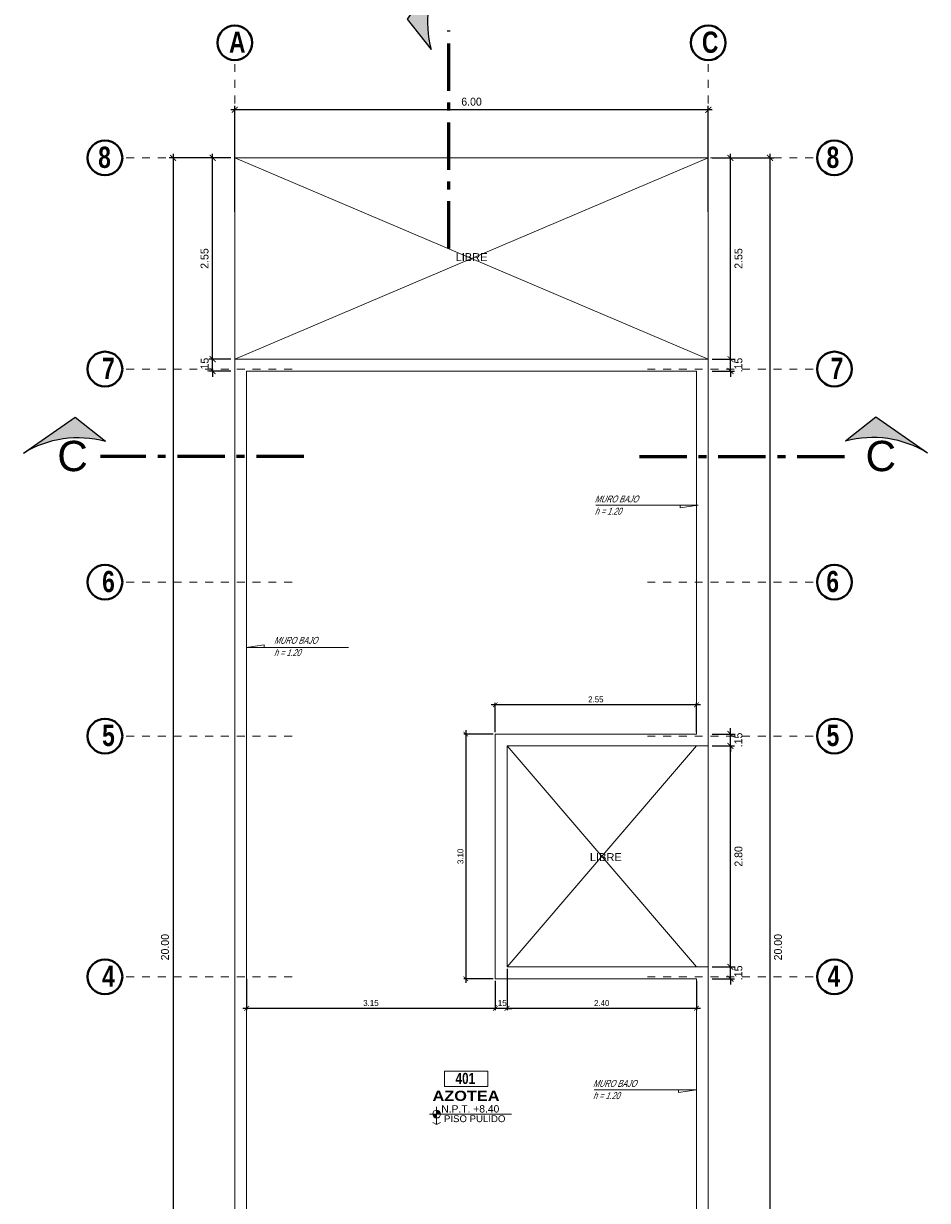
# Model space of a CAD drawing. Header units: metres. Extents: x -13 to 533, y -25 to 219.
# Tile 64 of 99: x 58 to 69, y 7 to 22. Entities that reach past the tile are written whole.
import ezdxf
from ezdxf.enums import TextEntityAlignment as Align

# ---------------------------------------------------------------- set-up
doc = ezdxf.new("R2010")
doc.units = ezdxf.units.M
doc.linetypes.add('ACAD_ISO10W100', pattern=[18, 12, -3, 0, -3])
doc.linetypes.add('DASHDOT', pattern=[1, 0.5, -0.25, 0, -0.25])
for name, color, linetype, lineweight in [('CORTES', 252, 'Continuous', 25), ('COTAS', 4, 'Continuous', 13), ('EJES', 251, 'Continuous', 20), ('NPT', 255, 'Continuous', 13), ('Pluma 0.2', 252, 'Continuous', 20), ('PLUMA 0.8', 1, 'Continuous', 60), ('TEXTO', 14, 'Continuous', 40), ('Textos', 7, 'Continuous', 0)]:
    doc.layers.add(name, color=color, linetype=linetype, lineweight=lineweight)
doc.layers.add('TEXTO 0.3', color=3, linetype='Continuous')
doc.styles.add('ARIAL BLACK', font='txt', dxfattribs={"height": 0.1})
doc.styles.add('ARIALREG', font='arial.ttf')
doc.styles.add('joe1', font='impact.ttf')
doc.styles.add('STYLE1', font='arial.ttf', dxfattribs={"height": 0.3})
doc.styles.add('TEXTOCENT', font='GOTHIC.TTF')
doc.styles.add('TTArial', font='ARIALN.TTF')
doc.styles.add('TXTSHX', font='arial.ttf', dxfattribs={"height": 0.1})
doc.dimstyles.new('PLANTA50', dxfattribs={"dimscale": 0.5, "dimtxt": 0.2, "dimasz": 0.15, "dimexe": 0.1, "dimexo": 0.1, "dimgap": 0.1, "dimtad": 2, "dimzin": 7, "dimdsep": 46, "dimtxsty": 'TEXTOCENT', "dimblk": 'ARCHTICK', "dimcen": 0.2, "dimdle": 0.1, "dimclrd": 8, "dimclre": 8, "dimclrt": 256, "dimaunit": 1, "dimadec": 0, "dimazin": 0, "dimtfac": 1, "dimtix": 1, "dimtmove": 2, "dimatfit": 3, "dimldrblk": 'ARCHTICK', "dimfxl": 1, "dimtolj": 1, "dimtzin": 0, "dimarcsym": 0})

# ---------------------------------------------------------------- blocks, each defined once
blk = doc.blocks.new('_ARCHTICK')
at = {"color": 0, "linetype": 'ByBlock', "const_width": 0.15}
blk.add_lwpolyline([(-0.5, -0.5), (0.5, 0.5)], dxfattribs=at)
blk = doc.blocks.new('*D448')
at = {"layer": 'COTAS', "color": 8, "lineweight": -2, "transparency": 16777216}
for p, q in [((66.559, 20), (67.341, 20)), ((67.291, 20.05), (67.291, -0.05)), ((66.609, 0), (67.341, 0))]:
    blk.add_line(p, q, dxfattribs=at)
at = {"layer": 'Defpoints', "color": 0, "lineweight": 5, "transparency": 16777216}
for p in [(66.509, 20), (66.559, 0), (67.291, 0)]:
    blk.add_point(p, dxfattribs=at)
at = {"layer": 'COTAS', "color": 8, "lineweight": -2, "transparency": 16777216, "xscale": 0.075, "yscale": 0.075, "zscale": 0.075}
for p, rotation in [((67.291, 20), 90), ((67.291, 0), 270)]:
    blk.add_blockref('_ARCHTICK', p, dxfattribs=dict(at, rotation=rotation))
at = {"layer": 'COTAS', "transparency": 16777216, "insert": (67.393, 10), "char_height": 0.1, "attachment_point": 5, "rotation": 90, "style": 'TEXTOCENT'}
blk.add_mtext('\\A1;20.00', dxfattribs=at)
blk = doc.blocks.new('A$C7ABB6997')
at = {"layer": 'EJES', "color": 250, "linetype": 'DASHDOT', "ltscale": 0.01}
blk.add_line((0.22, 0.6), (0.22, 2.75), dxfattribs=at)
at = {"layer": 'EJES', "color": 250, "lineweight": 40}
blk.add_circle((0.22, 2.97), 0.22, dxfattribs=at)
blk = doc.blocks.new('*D451')
at = {"layer": 'COTAS', "color": 8, "lineweight": -2, "transparency": 16777216}
for p, q in [((66.559, 9.75), (66.84, 9.75)), ((66.79, 9.75), (66.79, 9.825)), ((66.79, 9.6), (66.79, 9.75)), ((66.559, 9.6), (66.84, 9.6)), ((66.79, 9.6), (66.79, 9.525))]:
    blk.add_line(p, q, dxfattribs=at)
at = {"layer": 'Defpoints', "color": 0, "lineweight": 5, "transparency": 16777216}
for p in [(66.509, 9.75), (66.79, 9.75), (66.509, 9.6)]:
    blk.add_point(p, dxfattribs=at)
at = {"layer": 'COTAS', "color": 8, "lineweight": -2, "transparency": 16777216, "xscale": 0.075, "yscale": 0.075, "zscale": 0.075}
for p, rotation in [((66.79, 9.75), 270), ((66.79, 9.6), 90)]:
    blk.add_blockref('_ARCHTICK', p, dxfattribs=dict(at, rotation=rotation))
at = {"layer": 'COTAS', "transparency": 16777216, "insert": (66.891, 9.675), "char_height": 0.1, "attachment_point": 5, "rotation": 90, "style": 'TEXTOCENT'}
blk.add_mtext('\\A1;.15', dxfattribs=at)
blk = doc.blocks.new('*D452')
at = {"layer": 'COTAS', "color": 8, "lineweight": -2, "transparency": 16777216}
for p, q in [((66.559, 12.55), (66.84, 12.55)), ((66.79, 9.7), (66.79, 12.6)), ((66.559, 9.75), (66.84, 9.75))]:
    blk.add_line(p, q, dxfattribs=at)
at = {"layer": 'Defpoints', "color": 0, "lineweight": 5, "transparency": 16777216}
for p in [(66.509, 12.55), (66.79, 12.55), (66.509, 9.75)]:
    blk.add_point(p, dxfattribs=at)
at = {"layer": 'COTAS', "color": 8, "lineweight": -2, "transparency": 16777216, "xscale": 0.075, "yscale": 0.075, "zscale": 0.075}
for p, rotation in [((66.79, 12.55), 90), ((66.79, 9.75), 270)]:
    blk.add_blockref('_ARCHTICK', p, dxfattribs=dict(at, rotation=rotation))
at = {"layer": 'COTAS', "transparency": 16777216, "insert": (66.892, 11.15), "char_height": 0.1, "attachment_point": 5, "rotation": 90, "style": 'TEXTOCENT'}
blk.add_mtext('\\A1;2.80', dxfattribs=at)
blk = doc.blocks.new('*D453')
at = {"layer": 'COTAS', "color": 8, "lineweight": -2, "transparency": 16777216}
for p, q in [((66.559, 12.7), (66.84, 12.7)), ((66.79, 12.7), (66.79, 12.775)), ((66.79, 12.55), (66.79, 12.7)), ((66.559, 12.55), (66.84, 12.55)), ((66.79, 12.55), (66.79, 12.475))]:
    blk.add_line(p, q, dxfattribs=at)
at = {"layer": 'Defpoints', "color": 0, "lineweight": 5, "transparency": 16777216}
for p in [(66.509, 12.7), (66.79, 12.7), (66.509, 12.55)]:
    blk.add_point(p, dxfattribs=at)
at = {"layer": 'COTAS', "color": 8, "lineweight": -2, "transparency": 16777216, "xscale": 0.075, "yscale": 0.075, "zscale": 0.075}
for p, rotation in [((66.79, 12.7), 270), ((66.79, 12.55), 90)]:
    blk.add_blockref('_ARCHTICK', p, dxfattribs=dict(at, rotation=rotation))
at = {"layer": 'COTAS', "transparency": 16777216, "insert": (66.891, 12.625), "char_height": 0.1, "attachment_point": 5, "rotation": 90, "style": 'TEXTOCENT'}
blk.add_mtext('\\A1;.15', dxfattribs=at)
blk = doc.blocks.new('*D454')
at = {"layer": 'COTAS', "color": 8, "lineweight": -2, "transparency": 16777216}
for p, q in [((66.559, 17.45), (66.84, 17.45)), ((66.79, 17.45), (66.79, 17.525)), ((66.79, 17.3), (66.79, 17.45)), ((66.559, 17.3), (66.84, 17.3)), ((66.79, 17.3), (66.79, 17.225))]:
    blk.add_line(p, q, dxfattribs=at)
at = {"layer": 'Defpoints', "color": 0, "lineweight": 5, "transparency": 16777216}
for p in [(66.509, 17.45), (66.79, 17.45), (66.509, 17.3)]:
    blk.add_point(p, dxfattribs=at)
at = {"layer": 'COTAS', "color": 8, "lineweight": -2, "transparency": 16777216, "xscale": 0.075, "yscale": 0.075, "zscale": 0.075}
for p, rotation in [((66.79, 17.45), 270), ((66.79, 17.3), 90)]:
    blk.add_blockref('_ARCHTICK', p, dxfattribs=dict(at, rotation=rotation))
at = {"layer": 'COTAS', "transparency": 16777216, "insert": (66.891, 17.375), "char_height": 0.1, "attachment_point": 5, "rotation": 90, "style": 'TEXTOCENT'}
blk.add_mtext('\\A1;.15', dxfattribs=at)
blk = doc.blocks.new('*D455')
at = {"layer": 'COTAS', "color": 8, "lineweight": -2, "transparency": 16777216}
for p, q in [((66.559, 20), (66.84, 20)), ((66.79, 17.4), (66.79, 20.05)), ((66.559, 17.45), (66.84, 17.45))]:
    blk.add_line(p, q, dxfattribs=at)
at = {"layer": 'Defpoints', "color": 0, "lineweight": 5, "transparency": 16777216}
for p in [(66.509, 20), (66.79, 20), (66.509, 17.45)]:
    blk.add_point(p, dxfattribs=at)
at = {"layer": 'COTAS', "color": 8, "lineweight": -2, "transparency": 16777216, "xscale": 0.075, "yscale": 0.075, "zscale": 0.075}
for p, rotation in [((66.79, 20), 90), ((66.79, 17.45), 270)]:
    blk.add_blockref('_ARCHTICK', p, dxfattribs=dict(at, rotation=rotation))
at = {"layer": 'COTAS', "transparency": 16777216, "insert": (66.892, 18.725), "char_height": 0.1, "attachment_point": 5, "rotation": 90, "style": 'TEXTOCENT'}
blk.add_mtext('\\A1;2.55', dxfattribs=at)
blk = doc.blocks.new('A$C28C3425A')
at = {"layer": 'CORTES'}
h = blk.add_hatch(color=256, dxfattribs=at)
h.dxf.hatch_style = 1
h.paths.add_polyline_path([(0.565, 0.666), (0, 0.222, -0.206782), (1.525, 0)])
for p, q in [((0.565, 0.666), (0, 0.222)), ((1.525, 0), (0.565, 0.666))]:
    blk.add_line(p, q, dxfattribs=at)
blk.add_arc((0.506, -1.654), 1.943, 58.3475, 105.0798, dxfattribs=at)
blk = doc.blocks.new('*D456')
at = {"layer": 'COTAS', "color": 8, "lineweight": -2, "transparency": 16777216}
for p, q in [((60.459, 20), (59.677, 20)), ((59.727, 20.05), (59.727, -0.05)), ((60.409, 0), (59.677, 0))]:
    blk.add_line(p, q, dxfattribs=at)
at = {"layer": 'Defpoints', "color": 0, "lineweight": 5, "transparency": 16777216}
for p in [(60.509, 20), (59.727, 0), (60.459, 0)]:
    blk.add_point(p, dxfattribs=at)
at = {"layer": 'COTAS', "color": 8, "lineweight": -2, "transparency": 16777216, "xscale": 0.075, "yscale": 0.075, "zscale": 0.075}
for p, rotation in [((59.727, 20), 90), ((59.727, 0), 270)]:
    blk.add_blockref('_ARCHTICK', p, dxfattribs=dict(at, rotation=rotation))
at = {"layer": 'COTAS', "transparency": 16777216, "insert": (59.625, 10), "char_height": 0.1, "attachment_point": 5, "rotation": 90, "style": 'TEXTOCENT'}
blk.add_mtext('\\A1;20.00', dxfattribs=at)
blk = doc.blocks.new('*D458')
at = {"layer": 'COTAS', "color": 8, "lineweight": -2, "transparency": 16777216}
for p, q in [((60.459, 20), (60.178, 20)), ((60.228, 17.4), (60.228, 20.05)), ((60.459, 17.45), (60.178, 17.45))]:
    blk.add_line(p, q, dxfattribs=at)
at = {"layer": 'Defpoints', "color": 0, "lineweight": 5, "transparency": 16777216}
for p in [(60.228, 20), (60.509, 20), (60.509, 17.45)]:
    blk.add_point(p, dxfattribs=at)
at = {"layer": 'COTAS', "color": 8, "lineweight": -2, "transparency": 16777216, "xscale": 0.075, "yscale": 0.075, "zscale": 0.075}
for p, rotation in [((60.228, 20), 90), ((60.228, 17.45), 270)]:
    blk.add_blockref('_ARCHTICK', p, dxfattribs=dict(at, rotation=rotation))
at = {"layer": 'COTAS', "transparency": 16777216, "insert": (60.126, 18.725), "char_height": 0.1, "attachment_point": 5, "rotation": 90, "style": 'TEXTOCENT'}
blk.add_mtext('\\A1;2.55', dxfattribs=at)
blk = doc.blocks.new('*D459')
at = {"layer": 'COTAS', "color": 8, "lineweight": -2, "transparency": 16777216}
for p, q in [((60.459, 17.45), (60.178, 17.45)), ((60.228, 17.45), (60.228, 17.525)), ((60.228, 17.3), (60.228, 17.45)), ((60.459, 17.3), (60.178, 17.3)), ((60.228, 17.3), (60.228, 17.225))]:
    blk.add_line(p, q, dxfattribs=at)
at = {"layer": 'Defpoints', "color": 0, "lineweight": 5, "transparency": 16777216}
for p in [(60.228, 17.45), (60.509, 17.45), (60.509, 17.3)]:
    blk.add_point(p, dxfattribs=at)
at = {"layer": 'COTAS', "color": 8, "lineweight": -2, "transparency": 16777216, "xscale": 0.075, "yscale": 0.075, "zscale": 0.075}
for p, rotation in [((60.228, 17.45), 270), ((60.228, 17.3), 90)]:
    blk.add_blockref('_ARCHTICK', p, dxfattribs=dict(at, rotation=rotation))
at = {"layer": 'COTAS', "transparency": 16777216, "insert": (60.127, 17.375), "char_height": 0.1, "attachment_point": 5, "rotation": 90, "style": 'TEXTOCENT'}
blk.add_mtext('\\A1;.15', dxfattribs=at)
blk = doc.blocks.new('*D460')
at = {"layer": 'COTAS', "color": 8, "lineweight": -2, "transparency": 16777216}
for p, q in [((66.559, 20.61), (60.459, 20.61)), ((60.509, 19.316), (60.509, 20.66)), ((66.509, 19.316), (66.509, 20.66))]:
    blk.add_line(p, q, dxfattribs=at)
at = {"layer": 'Defpoints', "color": 0, "lineweight": 5, "transparency": 16777216}
for p in [(60.509, 20.61), (60.509, 19.266), (66.509, 19.266)]:
    blk.add_point(p, dxfattribs=at)
at = {"layer": 'COTAS', "color": 8, "lineweight": -2, "transparency": 16777216, "xscale": 0.075, "yscale": 0.075, "zscale": 0.075, "rotation": 180}
blk.add_blockref('_ARCHTICK', (60.509, 20.61), dxfattribs=at)
at = {"layer": 'COTAS', "color": 8, "lineweight": -2, "transparency": 16777216, "xscale": 0.075, "yscale": 0.075, "zscale": 0.075}
blk.add_blockref('_ARCHTICK', (66.509, 20.61), dxfattribs=at)
at = {"layer": 'COTAS', "transparency": 16777216, "insert": (63.509, 20.712), "char_height": 0.1, "attachment_point": 5, "style": 'TEXTOCENT'}
blk.add_mtext('\\A1;6.00', dxfattribs=at)
blk = doc.blocks.new('rtyjety')
at = {"layer": 'NPT', "lineweight": 20, "extrusion": (-1.47885e-11, -2.65303e-07, 1)}
h = blk.add_hatch(color=256, dxfattribs=at)
h.paths.add_polyline_path([(-24.42, -23.531), (-24.42, -23.625), (-24.326, -23.625, 0.414214)])
h.paths.add_polyline_path([(-24.42, -23.625), (-24.514, -23.625, 0.414214), (-24.42, -23.719)])
at = {"layer": 'NPT', "lineweight": 20, "extrusion": (-1.2658e-11, -2.65304e-07, 1)}
for p, q in [((-24.42, -23.454, 0), (-24.42, -23.871, 0)), ((-24.588, -23.625, 0), (-22.645, -23.625, 0)), ((-24.42, -23.871, 0), (-24.511, -23.823, 0)), ((-24.42, -23.871, 0), (-24.33, -23.823, 0))]:
    blk.add_line(p, q, dxfattribs=at)
blk.add_circle((-24.42, -23.625, 0), 0.0938, dxfattribs=at)
blk = doc.blocks.new('NOMBRES AMBIENTES DIFER 1')
at = {"layer": 'Textos', "color": 8}
blk.add_lwpolyline([(0.243, 1.342), (1.6, 1.342), (1.6, 0.858), (0.243, 0.858)], close=True, dxfattribs=at)
at = {"layer": 'NPT', "extrusion": (1.2658e-11, 2.65304e-07, 1), "xscale": 1.318472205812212, "yscale": 1.318472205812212, "zscale": 1.318472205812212, "rotation": 359.9999999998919}
blk.add_blockref('rtyjety', (32.197, 31.148, 0), dxfattribs=at)
at = {"layer": 'Textos', "color": 30, "style": 'STYLE1'}
blk.add_text('N.P.T.', height=0.2307, rotation=360, dxfattribs=at).set_placement((0.145, 0.046))
at = {"layer": 'Textos', "color": 8, "style": 'ARIAL BLACK'}
blk.add_attdef('B-300', text='', height=0.287, rotation=360, dxfattribs=at).set_placement((0.954, 0.951), align=Align.CENTER)
at = {"layer": 'Textos', "style": 'ARIAL BLACK'}
blk.add_attdef('NOMBRE', text='', height=0.319, rotation=360, dxfattribs=at).set_placement((1.012, 0.413), align=Align.CENTER)
at = {"layer": 'Textos', "color": 30, "style": 'STYLE1'}
blk.add_attdef('0.00', (1.149, 0.046), '', height=0.231, rotation=360, dxfattribs=at)
at = {"layer": 'Textos', "color": 35, "style": 'STYLE1'}
for tag, p in [('PISO:', (0.186, -0.468)), ('SERIE', (0.161, -0.763)), ('COLOR', (0.119, -1.093))]:
    blk.add_attdef(tag, p, '', height=0.215, rotation=360, dxfattribs=at)
blk = doc.blocks.new('*D586')
at = {"layer": 'COTAS', "color": 251, "linetype": 'Continuous', "lineweight": -2, "transparency": 16777216}
for p, q in [((63.959, 9.725), (63.959, 9.2)), ((66.359, 9.575), (66.359, 9.2)), ((66.409, 9.225), (63.909, 9.225))]:
    blk.add_line(p, q, dxfattribs=at)
at = {"layer": 'Defpoints', "color": 0, "linetype": 'Continuous', "lineweight": 5, "transparency": 16777216}
for p in [(63.959, 9.75), (66.359, 9.6), (63.959, 9.225)]:
    blk.add_point(p, dxfattribs=at)
at = {"layer": 'COTAS', "color": 251, "linetype": 'Continuous', "lineweight": -2, "transparency": 16777216, "xscale": 0.06, "yscale": 0.06, "zscale": 0.06, "rotation": 180}
blk.add_blockref('_ARCHTICK', (63.959, 9.225), dxfattribs=at)
at = {"layer": 'COTAS', "color": 251, "linetype": 'Continuous', "lineweight": -2, "transparency": 16777216, "xscale": 0.06, "yscale": 0.06, "zscale": 0.06}
blk.add_blockref('_ARCHTICK', (66.359, 9.225), dxfattribs=at)
at = {"layer": 'COTAS', "color": 2, "linetype": 'Continuous', "lineweight": 5, "transparency": 16777216, "insert": (65.159, 9.292), "char_height": 0.075, "attachment_point": 5}
blk.add_mtext('\\A1;2.40', dxfattribs=at)
blk = doc.blocks.new('*D587')
at = {"layer": 'COTAS', "color": 251, "linetype": 'Continuous', "lineweight": -2, "transparency": 16777216}
for p, q in [((63.959, 9.725), (63.959, 9.2)), ((63.809, 9.575), (63.809, 9.2)), ((63.809, 9.225), (63.749, 9.225)), ((63.959, 9.225), (63.809, 9.225)), ((63.959, 9.225), (64.019, 9.225))]:
    blk.add_line(p, q, dxfattribs=at)
at = {"layer": 'Defpoints', "color": 0, "linetype": 'Continuous', "lineweight": 5, "transparency": 16777216}
for p in [(63.959, 9.75), (63.809, 9.6), (63.809, 9.225)]:
    blk.add_point(p, dxfattribs=at)
at = {"layer": 'COTAS', "color": 251, "linetype": 'Continuous', "lineweight": -2, "transparency": 16777216, "xscale": 0.06, "yscale": 0.06, "zscale": 0.06}
blk.add_blockref('_ARCHTICK', (63.809, 9.225), dxfattribs=at)
at = {"layer": 'COTAS', "color": 251, "linetype": 'Continuous', "lineweight": -2, "transparency": 16777216, "xscale": 0.06, "yscale": 0.06, "zscale": 0.06, "rotation": 180}
blk.add_blockref('_ARCHTICK', (63.959, 9.225), dxfattribs=at)
at = {"layer": 'COTAS', "color": 2, "linetype": 'Continuous', "lineweight": 5, "transparency": 16777216, "insert": (63.884, 9.292), "char_height": 0.075, "attachment_point": 5}
blk.add_mtext('\\A1;.15', dxfattribs=at)
blk = doc.blocks.new('*D588')
at = {"layer": 'COTAS', "color": 251, "linetype": 'Continuous', "lineweight": -2, "transparency": 16777216}
for p, q in [((60.659, 9.6), (60.659, 9.2)), ((63.809, 9.575), (63.809, 9.2)), ((63.859, 9.225), (60.609, 9.225))]:
    blk.add_line(p, q, dxfattribs=at)
at = {"layer": 'Defpoints', "color": 0, "linetype": 'Continuous', "lineweight": 5, "transparency": 16777216}
for p in [(60.659, 9.625), (63.809, 9.6), (60.659, 9.225)]:
    blk.add_point(p, dxfattribs=at)
at = {"layer": 'COTAS', "color": 251, "linetype": 'Continuous', "lineweight": -2, "transparency": 16777216, "xscale": 0.06, "yscale": 0.06, "zscale": 0.06, "rotation": 180}
blk.add_blockref('_ARCHTICK', (60.659, 9.225), dxfattribs=at)
at = {"layer": 'COTAS', "color": 251, "linetype": 'Continuous', "lineweight": -2, "transparency": 16777216, "xscale": 0.06, "yscale": 0.06, "zscale": 0.06}
blk.add_blockref('_ARCHTICK', (63.809, 9.225), dxfattribs=at)
at = {"layer": 'COTAS', "color": 2, "linetype": 'Continuous', "lineweight": 5, "transparency": 16777216, "insert": (62.234, 9.292), "char_height": 0.075, "attachment_point": 5}
blk.add_mtext('\\A1;3.15', dxfattribs=at)
blk = doc.blocks.new('*D589')
at = {"layer": 'COTAS', "color": 251, "linetype": 'Continuous', "lineweight": -2, "transparency": 16777216}
for p, q in [((66.409, 13.071), (63.759, 13.071)), ((63.809, 12.725), (63.809, 13.096)), ((66.359, 12.725), (66.359, 13.096))]:
    blk.add_line(p, q, dxfattribs=at)
at = {"layer": 'Defpoints', "color": 0, "linetype": 'Continuous', "lineweight": 5, "transparency": 16777216}
for p in [(63.809, 13.071), (63.809, 12.7), (66.359, 12.7)]:
    blk.add_point(p, dxfattribs=at)
at = {"layer": 'COTAS', "color": 251, "linetype": 'Continuous', "lineweight": -2, "transparency": 16777216, "xscale": 0.06, "yscale": 0.06, "zscale": 0.06, "rotation": 180}
blk.add_blockref('_ARCHTICK', (63.809, 13.071), dxfattribs=at)
at = {"layer": 'COTAS', "color": 251, "linetype": 'Continuous', "lineweight": -2, "transparency": 16777216, "xscale": 0.06, "yscale": 0.06, "zscale": 0.06}
blk.add_blockref('_ARCHTICK', (66.359, 13.071), dxfattribs=at)
at = {"layer": 'COTAS', "color": 2, "linetype": 'Continuous', "lineweight": 5, "transparency": 16777216, "insert": (65.084, 13.139), "char_height": 0.075, "attachment_point": 5}
blk.add_mtext('\\A1;2.55', dxfattribs=at)
blk = doc.blocks.new('*D590')
at = {"layer": 'COTAS', "color": 251, "linetype": 'Continuous', "lineweight": -2, "transparency": 16777216}
for p, q in [((63.784, 12.7), (63.411, 12.7)), ((63.436, 12.75), (63.436, 9.55)), ((63.784, 9.6), (63.411, 9.6))]:
    blk.add_line(p, q, dxfattribs=at)
at = {"layer": 'Defpoints', "color": 0, "linetype": 'Continuous', "lineweight": 5, "transparency": 16777216}
for p in [(63.809, 12.7), (63.436, 9.6), (63.809, 9.6)]:
    blk.add_point(p, dxfattribs=at)
at = {"layer": 'COTAS', "color": 251, "linetype": 'Continuous', "lineweight": -2, "transparency": 16777216, "xscale": 0.06, "yscale": 0.06, "zscale": 0.06}
for p, rotation in [((63.436, 12.7), 90), ((63.436, 9.6), 270)]:
    blk.add_blockref('_ARCHTICK', p, dxfattribs=dict(at, rotation=rotation))
at = {"layer": 'COTAS', "color": 2, "linetype": 'Continuous', "lineweight": 5, "transparency": 16777216, "insert": (63.369, 11.15), "char_height": 0.075, "attachment_point": 5, "rotation": 90}
blk.add_mtext('\\A1;3.10', dxfattribs=at)

msp = doc.modelspace()

# ---------------------------------------------------------------- linework, layer by layer
at = {"layer": 'CORTES', "linetype": 'ACAD_ISO10W100', "lineweight": 60, "ltscale": 0.05}
for points in [[(63.22, 18.85), (63.22, 21.616)], [(61.382, 16.217), (58.808, 16.217)], [(65.636, 16.217), (68.336, 16.217)]]:
    msp.add_lwpolyline(points, dxfattribs=at)
at = {"layer": 'Pluma 0.2', "color": 1}
for p, q in [((60.509, 20), (66.509, 17.45)), ((66.509, 20), (60.509, 17.45))]:
    msp.add_line(p, q, dxfattribs=at)
at = {"layer": 'Pluma 0.2', "color": 0}
for points in [[(66.359, 12.55), (63.959, 9.75)], [(66.359, 9.75), (63.959, 12.55)]]:
    msp.add_lwpolyline(points, dxfattribs=at)
at = {"layer": 'PLUMA 0.8', "lineweight": 9}
for p, q in [((66.509, 17.45), (60.509, 17.45)), ((60.509, 17.45), (60.509, 6.098)), ((66.509, 12.55), (66.509, 17.45)), ((66.509, 3.7), (66.509, 9.75)), ((66.359, 3.7), (66.359, 9.6))]:
    msp.add_line(p, q, dxfattribs=at)
at = {"layer": 'PLUMA 0.8', "color": 152, "linetype": 'Continuous', "lineweight": 5}
for p, q in [((65.083, 15.599), (66.381, 15.599)), ((66.381, 15.599), (66.153, 15.565)), ((66.153, 15.565), (66.153, 15.599)), ((60.653, 13.798), (60.881, 13.832)), ((61.951, 13.798), (60.653, 13.798)), ((60.881, 13.832), (60.881, 13.798)), ((65.062, 8.194), (66.359, 8.194)), ((66.359, 8.194), (66.131, 8.16)), ((66.131, 8.16), (66.131, 8.194))]:
    msp.add_line(p, q, dxfattribs=at)
at = {"layer": 'PLUMA 0.8', "color": 251, "linetype": 'Continuous', "lineweight": 5}
msp.add_line((66.509, 9.75), (66.509, 12.55), dxfattribs=at)
msp.add_lwpolyline([(66.509, 17.45), (66.509, 20), (60.509, 20), (60.509, 17.45)], dxfattribs=at)
at = {"layer": 'PLUMA 0.8', "lineweight": 9}
for points in [[(66.359, 12.7), (66.359, 17.3), (60.659, 17.3), (60.659, 6.248)], [(60.659, 16.8), (60.659, 9.75)], [(66.359, 12.7), (63.809, 12.7), (63.809, 9.6), (66.359, 9.6)], [(66.509, 12.55), (63.959, 12.55), (63.959, 9.75), (66.509, 9.75)]]:
    msp.add_lwpolyline(points, dxfattribs=at)

# ---------------------------------------------------------------- block references
at = {"layer": 'CORTES', "xscale": 0.68, "yscale": 0.68, "zscale": 0.68, "rotation": 90.00000000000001}
msp.add_blockref('A$C28C3425A', (63.148, 21.372), dxfattribs=at)
at = {"layer": 'CORTES', "yscale": 0.68, "zscale": 0.68}
for p, xscale in [((58.869, 16.261), -0.68), ((68.249, 16.261), 0.68)]:
    msp.add_blockref('A$C28C3425A', p, dxfattribs=dict(at, xscale=xscale))
at = {"layer": 'EJES', "ltscale": 0.5, "xscale": -1}
for p in [(60.729, 18.489), (66.729, 18.489)]:
    msp.add_blockref('A$C7ABB6997', p, dxfattribs=at)
at = {"layer": 'EJES', "ltscale": 0.5, "rotation": 90.00000000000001}
for p in [(61.834, 19.78), (61.834, 17.105), (61.834, 14.405), (61.834, 12.455), (61.834, 9.405)]:
    msp.add_blockref('A$C7ABB6997', p, dxfattribs=at)
at = {"layer": 'EJES', "ltscale": 0.5, "xscale": -1, "rotation": 270}
for p in [(65.137, 19.78), (65.137, 17.105), (65.137, 14.405), (65.137, 12.455), (65.137, 9.405)]:
    msp.add_blockref('A$C7ABB6997', p, dxfattribs=at)
at = {"layer": 'TEXTO'}
ref = msp.add_blockref('NOMBRES AMBIENTES DIFER 1', (63.067, 7.886), dxfattribs=dict(at, xscale=0.4044226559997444, yscale=0.4044226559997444, zscale=0.4044226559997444))
ref.add_attrib('NOMBRE', 'AZOTEA', dxfattribs={"layer": 'Textos', "height": 0.1291, "rotation": 360, "style": 'ARIAL BLACK'}).set_placement((63.439, 8.052, 0), align=Align.CENTER)
ref.add_attrib('0.00', '+8.40', (63.531, 7.905, 0), dxfattribs={"layer": 'Textos', "color": 30, "height": 0.0933, "rotation": 360, "style": 'STYLE1'})
ref.add_attrib('PISO:', 'PISO PULIDO', (63.16, 7.783, 0), dxfattribs={"layer": 'Textos', "color": 35, "height": 0.08713, "rotation": 360, "style": 'STYLE1'})

# ---------------------------------------------------------------- texts
at = {"layer": 'CORTES', "style": 'ARIALREG'}
for rotation, p in [(360, (58.647, 16.031)), (0, (68.889, 16.031))]:
    msp.add_text('C', height=0.384, rotation=rotation, dxfattribs=at).set_placement(p, align=Align.RIGHT)
at = {"layer": 'COTAS', "color": 9, "style": 'TXTSHX'}
for p in [(63.308, 18.693), (65.009, 11.091)]:
    msp.add_text('LIBRE', height=0.1, dxfattribs=at).set_placement(p)
at = {"layer": 'EJES', "style": 'joe1'}
for s, height, rotation, p in [('A', 0.269, 0.0007, (60.436, 21.332)), ('C', 0.269, 0.0007, (66.429, 21.332)), ('8', 0.269, 359.9993, (58.778, 19.873)), ('8', 0.269, 0.0007, (68.008, 19.873)), ('7', 0.269, 359.9993, (58.828, 17.198)), ('7', 0.269, 0.0007, (68.058, 17.198)), ('6', 0.269, 359.9993, (58.828, 14.498)), ('6', 0.269, 0.0007, (68.005, 14.498)), ('5', 0.269, 359.9993, (58.828, 12.548)), ('5', 0.269, 0.0007, (68.008, 12.548)), ('4', 0.269, 359.9993, (58.828, 9.498)), ('4', 0.269, 0.0007, (68.02, 9.498)), ('401', 0.14, 359.9993, (63.305, 8.267))]:
    msp.add_text(s, height=height, rotation=rotation, dxfattribs=at).set_placement(p)
at = {"layer": 'TEXTO 0.3', "color": 2, "linetype": 'Continuous', "lineweight": 9, "style": 'TTArial', "oblique": 22, "width": 0.85}
for s, p in [('MURO BAJO', (65.069, 15.635)), ('h = 1.20', (65.069, 15.48)), ('MURO BAJO', (61.004, 13.844)), ('h = 1.20', (61.004, 13.688)), ('MURO BAJO', (65.047, 8.23)), ('h = 1.20', (65.047, 8.075))]:
    msp.add_text(s, height=0.087, dxfattribs=at).set_placement(p)

# ---------------------------------------------------------------- dimensions: what is measured, and where the dimension line sits
at = {"layer": 'COTAS'}
for base, p1, p2, angle, picture, middle in [((60.509, 20.61), (66.509, 19.266), (60.509, 19.266), 180, '*D460', (63.509, 20.712)), ((59.727, 0), (60.509, 20), (60.459, 0), 90, '*D456', (59.625, 10)), ((60.228, 20), (60.509, 17.45), (60.509, 20), 90, '*D458', (60.126, 18.725)), ((67.291, 0), (66.509, 20), (66.559, 0), 90, '*D448', (67.393, 10)), ((66.79, 20), (66.509, 17.45), (66.509, 20), 90, '*D455', (66.892, 18.725)), ((60.228, 17.45), (60.509, 17.3), (60.509, 17.45), 90, '*D459', (60.127, 17.375)), ((66.79, 17.45), (66.509, 17.3), (66.509, 17.45), 90, '*D454', (66.891, 17.375)), ((66.79, 12.7), (66.509, 12.55), (66.509, 12.7), 90, '*D453', (66.891, 12.625)), ((66.79, 12.55), (66.509, 9.75), (66.509, 12.55), 90, '*D452', (66.892, 11.15)), ((66.79, 9.75), (66.509, 9.6), (66.509, 9.75), 90, '*D451', (66.891, 9.675))]:
    dim = msp.add_linear_dim(base=base, p1=p1, p2=p2, angle=angle, dimstyle='PLANTA50', dxfattribs=at)
    dim.commit()
    dim.dimension.update_dxf_attribs({"geometry": picture, "text_midpoint": middle})
at = {"layer": 'COTAS', "linetype": 'Continuous', "lineweight": 5}
for base, p1, p2, picture, middle in [((63.809, 13.071), (66.359, 12.7), (63.809, 12.7), '*D589', (65.084, 13.139)), ((63.809, 9.225), (63.959, 9.75), (63.809, 9.6), '*D587', (63.884, 9.292)), ((63.959, 9.225), (66.359, 9.6), (63.959, 9.75), '*D586', (65.159, 9.292)), ((60.659, 9.225), (63.809, 9.6), (60.659, 9.625), '*D588', (62.234, 9.292))]:
    dim = msp.add_linear_dim(base=base, p1=p1, p2=p2, dimstyle='PLANTA50', override={"dimtxt": 0.15, "dimasz": 0.12, "dimexe": 0.05, "dimexo": 0.05, "dimgap": 0.06, "dimtad": 1, "dimtxsty": 'Standard', "dimclrd": 251, "dimclre": 251, "dimclrt": 2}, dxfattribs=at)
    dim.commit()
    dim.dimension.update_dxf_attribs({"geometry": picture, "text_midpoint": middle})
dim = msp.add_linear_dim(base=(63.436, 9.6), p1=(63.809, 12.7), p2=(63.809, 9.6), angle=90, dimstyle='PLANTA50', override={"dimtxt": 0.15, "dimasz": 0.12, "dimexe": 0.05, "dimexo": 0.05, "dimgap": 0.06, "dimtad": 1, "dimtxsty": 'Standard', "dimclrd": 251, "dimclre": 251, "dimclrt": 2}, dxfattribs=at)
dim.commit()
dim.dimension.update_dxf_attribs({"geometry": '*D590', "text_midpoint": (63.369, 11.15)})

doc.saveas('drawing.dxf')
